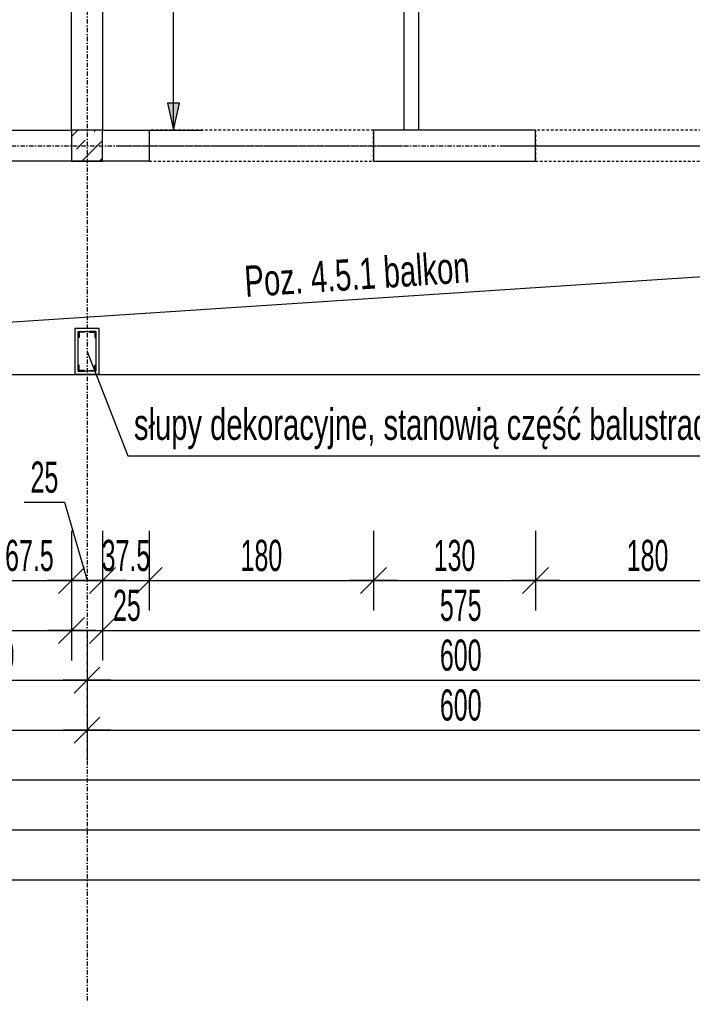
# Model space of a CAD drawing. Header units: millimetres. Extents: x -22500 to -4121, y -19317 to -14831.
# Tile 5 of 70: x -21111 to -20571, y -18343 to -17553. Entities that reach past the tile are written whole.
import ezdxf

# ---------------------------------------------------------------- set-up
doc = ezdxf.new("R2010")
doc.units = ezdxf.units.MM
doc.header["$LTSCALE"] = 10
doc.linetypes.add('MO', pattern=[0.7, 0.35, -0.17, 0.01, -0.17])
doc.linetypes.add('MP', pattern=[0.36, 0.2, -0.16])
for name, color, linetype in [('BA_prg', 3, 'Continuous'), ('BA_szr', 1, 'Continuous'), ('BA_txs', 2, 'Continuous'), ('BA_wym', 1, 'Continuous'), ('BD_lpm', 1, 'MP'), ('BD_osm', 1, 'MO'), ('BD_wic', 1, 'Continuous'), ('BD_wig', 3, 'Continuous'), ('BZ_odn', 1, 'Continuous'), ('BZ_txs', 2, 'Continuous')]:
    doc.layers.add(name, color=color, linetype=linetype)
doc.styles.add('BIKTS', font='bikromsw.shx', dxfattribs={"width": 0.8})
doc.styles.add('BIKWYM', font='bikromsw.shx', dxfattribs={"width": 0.6})
doc.dimstyles.new('BA_KR_100_cm', dxfattribs={"dimtxt": 25, "dimasz": 1.666667, "dimexe": 24, "dimexo": 0, "dimgap": 0, "dimtad": 0, "dimdec": 1, "dimrnd": 0.5, "dimzin": 9, "dimdsep": 46, "dimtxsty": 'BIKWYM', "dimblk": 'WYM-KR', "dimcen": 0, "dimdle": 20, "dimclrd": 256, "dimclre": 256, "dimclrt": 2, "dimadec": 0, "dimazin": 0, "dimtfac": 0.033333, "dimtdec": 1, "dimtmove": 0, "dimatfit": 3, "dimldrblk": 'WYM-KR', "dimfxl": 25, "dimfxlon": 1, "dimtvp": 0.8, "dimtolj": 1, "dimarcsym": 0})
doc.dimstyles.new('BZ_ST_100_cm', dxfattribs={"dimtxt": 25, "dimasz": 1.666667, "dimexe": 24, "dimexo": 0, "dimgap": 0, "dimtad": 0, "dimdec": 1, "dimrnd": 0.5, "dimdsep": 46, "dimtxsty": 'BIKWYM', "dimblk": 'WYM-ST', "dimcen": 0, "dimdle": 20, "dimclrd": 256, "dimclre": 256, "dimclrt": 7, "dimadec": 0, "dimazin": 0, "dimtfac": 0.033333, "dimtdec": 1, "dimtix": 1, "dimtmove": 2, "dimatfit": 3, "dimldrblk": 'WYM-ST', "dimfxl": 25, "dimfxlon": 1, "dimtvp": 0.8, "dimtolj": 1, "dimtzin": 0, "dimarcsym": 0})

# ---------------------------------------------------------------- blocks, each defined once
blk = doc.blocks.new('WYM-KR')
at = {"color": 7, "linetype": 'ByBlock'}
blk.add_line((6.24, 6.24), (-6.24, -6.24), dxfattribs=at)
at = {"linetype": 'ByBlock'}
blk.add_line((11.52, 0), (-11.52, 0), dxfattribs=at)
blk = doc.blocks.new('*D31')
at = {"layer": 'BA_wym', "lineweight": -2}
for p, q in [((-21137.05, -17962.76), (-21137.05, -18026.76)), ((-21069.55, -17962.76), (-21069.55, -18026.76)), ((-21135.38, -18002.76), (-21071.22, -18002.76))]:
    blk.add_line(p, q, dxfattribs=at)
at = {"layer": 'Defpoints', "color": 0}
for p in [(-21137.05, -17666.31), (-21069.55, -17666.31), (-21069.55, -18002.76)]:
    blk.add_point(p, dxfattribs=at)
at = {"layer": 'BA_wym', "lineweight": -2, "xscale": 1.666666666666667, "yscale": 1.666666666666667, "zscale": 1.666666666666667, "rotation": 180}
blk.add_blockref('WYM-KR', (-21137.05, -18002.76), dxfattribs=at)
at = {"layer": 'BA_wym', "lineweight": -2, "xscale": 1.666666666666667, "yscale": 1.666666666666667, "zscale": 1.666666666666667}
blk.add_blockref('WYM-KR', (-21069.55, -18002.76), dxfattribs=at)
at = {"layer": 'BA_wym', "color": 2, "insert": (-21103.3, -17982.76), "char_height": 25, "attachment_point": 5, "style": 'BIKWYM'}
blk.add_mtext('\\A1;67.5', dxfattribs=at)
blk = doc.blocks.new('*D32')
at = {"layer": 'BA_wym', "lineweight": -2}
for p, q in [((-21107.44, -17939.91), (-21075.06, -17939.91)), ((-21075.06, -17939.91), (-21057.05, -18002.76)), ((-21069.55, -17962.76), (-21069.55, -18026.76)), ((-21044.55, -17962.76), (-21044.55, -18026.76)), ((-21071.22, -18002.76), (-21072.88, -18002.76)), ((-21069.55, -18002.76), (-21044.55, -18002.76)), ((-21042.88, -18002.76), (-21041.22, -18002.76))]:
    blk.add_line(p, q, dxfattribs=at)
at = {"layer": 'Defpoints', "color": 0}
for p in [(-21069.55, -17666.31), (-21044.55, -17666.31), (-21044.55, -18002.76)]:
    blk.add_point(p, dxfattribs=at)
at = {"layer": 'BA_wym', "lineweight": -2, "xscale": 1.666666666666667, "yscale": 1.666666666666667, "zscale": 1.666666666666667}
blk.add_blockref('WYM-KR', (-21069.55, -18002.76), dxfattribs=at)
at = {"layer": 'BA_wym', "lineweight": -2, "xscale": 1.666666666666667, "yscale": 1.666666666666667, "zscale": 1.666666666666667, "rotation": 180}
blk.add_blockref('WYM-KR', (-21044.55, -18002.76), dxfattribs=at)
at = {"layer": 'BA_wym', "color": 2, "insert": (-21091.25, -17919.91), "char_height": 25, "attachment_point": 5, "style": 'BIKWYM'}
blk.add_mtext('\\A1;25', dxfattribs=at)
blk = doc.blocks.new('*D33')
at = {"layer": 'BA_wym', "lineweight": -2}
for p, q in [((-21044.55, -17962.76), (-21044.55, -18026.76)), ((-21007.06, -17962.76), (-21007.06, -18026.76)), ((-21046.22, -18002.76), (-21047.88, -18002.76)), ((-21044.55, -18002.76), (-21007.06, -18002.76)), ((-21005.39, -18002.76), (-21003.72, -18002.76))]:
    blk.add_line(p, q, dxfattribs=at)
at = {"layer": 'Defpoints', "color": 0}
for p in [(-21044.55, -17666.31), (-21007.06, -17666.31), (-21007.06, -18002.76)]:
    blk.add_point(p, dxfattribs=at)
at = {"layer": 'BA_wym', "lineweight": -2, "xscale": 1.666666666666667, "yscale": 1.666666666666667, "zscale": 1.666666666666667}
blk.add_blockref('WYM-KR', (-21044.55, -18002.76), dxfattribs=at)
at = {"layer": 'BA_wym', "lineweight": -2, "xscale": 1.666666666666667, "yscale": 1.666666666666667, "zscale": 1.666666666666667, "rotation": 180}
blk.add_blockref('WYM-KR', (-21007.06, -18002.76), dxfattribs=at)
at = {"layer": 'BA_wym', "color": 2, "insert": (-21025.8, -17982.76), "char_height": 25, "attachment_point": 5, "style": 'BIKWYM'}
blk.add_mtext('\\A1;37.5', dxfattribs=at)
blk = doc.blocks.new('*D34')
at = {"layer": 'BA_wym', "lineweight": -2}
for p, q in [((-21007.06, -17962.76), (-21007.06, -18026.76)), ((-20827.06, -17962.76), (-20827.06, -18026.76)), ((-21005.39, -18002.76), (-20828.72, -18002.76))]:
    blk.add_line(p, q, dxfattribs=at)
at = {"layer": 'Defpoints', "color": 0}
for p in [(-21007.06, -17666.31), (-20827.06, -17666.31), (-20827.06, -18002.76)]:
    blk.add_point(p, dxfattribs=at)
at = {"layer": 'BA_wym', "lineweight": -2, "xscale": 1.666666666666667, "yscale": 1.666666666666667, "zscale": 1.666666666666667, "rotation": 180}
blk.add_blockref('WYM-KR', (-21007.06, -18002.76), dxfattribs=at)
at = {"layer": 'BA_wym', "lineweight": -2, "xscale": 1.666666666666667, "yscale": 1.666666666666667, "zscale": 1.666666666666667}
blk.add_blockref('WYM-KR', (-20827.06, -18002.76), dxfattribs=at)
at = {"layer": 'BA_wym', "color": 2, "insert": (-20917.06, -17982.76), "char_height": 25, "attachment_point": 5, "style": 'BIKWYM'}
blk.add_mtext('\\A1;180', dxfattribs=at)
blk = doc.blocks.new('*D35')
at = {"layer": 'BA_wym', "lineweight": -2}
for p, q in [((-20827.06, -17962.76), (-20827.06, -18026.76)), ((-20697.05, -17962.76), (-20697.05, -18026.76)), ((-20825.39, -18002.76), (-20698.72, -18002.76))]:
    blk.add_line(p, q, dxfattribs=at)
at = {"layer": 'Defpoints', "color": 0}
for p in [(-20827.06, -17666.31), (-20697.05, -17666.31), (-20697.05, -18002.76)]:
    blk.add_point(p, dxfattribs=at)
at = {"layer": 'BA_wym', "lineweight": -2, "xscale": 1.666666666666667, "yscale": 1.666666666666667, "zscale": 1.666666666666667, "rotation": 180}
blk.add_blockref('WYM-KR', (-20827.06, -18002.76), dxfattribs=at)
at = {"layer": 'BA_wym', "lineweight": -2, "xscale": 1.666666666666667, "yscale": 1.666666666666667, "zscale": 1.666666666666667}
blk.add_blockref('WYM-KR', (-20697.05, -18002.76), dxfattribs=at)
at = {"layer": 'BA_wym', "color": 2, "insert": (-20762.05, -17982.76), "char_height": 25, "attachment_point": 5, "style": 'BIKWYM'}
blk.add_mtext('\\A1;130', dxfattribs=at)
blk = doc.blocks.new('*D36')
at = {"layer": 'BA_wym', "lineweight": -2}
for p, q in [((-20697.05, -17962.76), (-20697.05, -18026.76)), ((-20517.05, -17962.76), (-20517.05, -18026.76)), ((-20695.38, -18002.76), (-20518.72, -18002.76))]:
    blk.add_line(p, q, dxfattribs=at)
at = {"layer": 'Defpoints', "color": 0}
for p in [(-20697.05, -17666.31), (-20517.05, -17666.31), (-20517.05, -18002.76)]:
    blk.add_point(p, dxfattribs=at)
at = {"layer": 'BA_wym', "lineweight": -2, "xscale": 1.666666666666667, "yscale": 1.666666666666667, "zscale": 1.666666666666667, "rotation": 180}
blk.add_blockref('WYM-KR', (-20697.05, -18002.76), dxfattribs=at)
at = {"layer": 'BA_wym', "lineweight": -2, "xscale": 1.666666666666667, "yscale": 1.666666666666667, "zscale": 1.666666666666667}
blk.add_blockref('WYM-KR', (-20517.05, -18002.76), dxfattribs=at)
at = {"layer": 'BA_wym', "color": 2, "insert": (-20607.05, -17982.76), "char_height": 25, "attachment_point": 5, "style": 'BIKWYM'}
blk.add_mtext('\\A1;180', dxfattribs=at)
blk = doc.blocks.new('*D50')
at = {"layer": 'BA_wym', "lineweight": -2}
for p, q in [((-21734.55, -18002.76), (-21734.55, -18066.76)), ((-21069.55, -18002.76), (-21069.55, -18066.76)), ((-21732.88, -18042.76), (-21071.22, -18042.76))]:
    blk.add_line(p, q, dxfattribs=at)
at = {"layer": 'Defpoints', "color": 0}
for p in [(-21069.55, -17641.31), (-21734.55, -17837.31), (-21069.55, -18042.76)]:
    blk.add_point(p, dxfattribs=at)
at = {"layer": 'BA_wym', "lineweight": -2, "xscale": 1.666666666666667, "yscale": 1.666666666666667, "zscale": 1.666666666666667, "rotation": 180}
blk.add_blockref('WYM-KR', (-21734.55, -18042.76), dxfattribs=at)
at = {"layer": 'BA_wym', "lineweight": -2, "xscale": 1.666666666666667, "yscale": 1.666666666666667, "zscale": 1.666666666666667}
blk.add_blockref('WYM-KR', (-21069.55, -18042.76), dxfattribs=at)
at = {"layer": 'BA_wym', "color": 2, "insert": (-21402.05, -18022.76), "char_height": 25, "attachment_point": 5, "style": 'BIKWYM'}
blk.add_mtext('\\A1;665', dxfattribs=at)
blk = doc.blocks.new('*D51')
at = {"layer": 'BA_wym', "lineweight": -2}
for p, q in [((-21069.55, -18002.76), (-21069.55, -18066.76)), ((-21044.55, -18002.76), (-21044.55, -18066.76)), ((-21071.22, -18042.76), (-21072.88, -18042.76)), ((-21069.55, -18042.76), (-21044.55, -18042.76)), ((-21042.88, -18042.76), (-21008.84, -18042.76))]:
    blk.add_line(p, q, dxfattribs=at)
at = {"layer": 'Defpoints', "color": 0}
for p in [(-21069.55, -17641.31), (-21044.55, -17641.31), (-21044.55, -18042.76)]:
    blk.add_point(p, dxfattribs=at)
at = {"layer": 'BA_wym', "lineweight": -2, "xscale": 1.666666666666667, "yscale": 1.666666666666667, "zscale": 1.666666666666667}
blk.add_blockref('WYM-KR', (-21069.55, -18042.76), dxfattribs=at)
at = {"layer": 'BA_wym', "lineweight": -2, "xscale": 1.666666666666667, "yscale": 1.666666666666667, "zscale": 1.666666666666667, "rotation": 180}
blk.add_blockref('WYM-KR', (-21044.55, -18042.76), dxfattribs=at)
at = {"layer": 'BA_wym', "color": 2, "insert": (-21025.03, -18022.76), "char_height": 25, "attachment_point": 5, "style": 'BIKWYM'}
blk.add_mtext('\\A1;25', dxfattribs=at)
blk = doc.blocks.new('*D52')
at = {"layer": 'BA_wym', "lineweight": -2}
for p, q in [((-21044.55, -18002.76), (-21044.55, -18066.76)), ((-20469.55, -18002.76), (-20469.55, -18066.76)), ((-21042.88, -18042.76), (-20471.22, -18042.76))]:
    blk.add_line(p, q, dxfattribs=at)
at = {"layer": 'Defpoints', "color": 0}
for p in [(-21044.55, -17641.31), (-20469.55, -17641.31), (-20469.55, -18042.76)]:
    blk.add_point(p, dxfattribs=at)
at = {"layer": 'BA_wym', "lineweight": -2, "xscale": 1.666666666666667, "yscale": 1.666666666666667, "zscale": 1.666666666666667, "rotation": 180}
blk.add_blockref('WYM-KR', (-21044.55, -18042.76), dxfattribs=at)
at = {"layer": 'BA_wym', "lineweight": -2, "xscale": 1.666666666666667, "yscale": 1.666666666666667, "zscale": 1.666666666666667}
blk.add_blockref('WYM-KR', (-20469.55, -18042.76), dxfattribs=at)
at = {"layer": 'BA_wym', "color": 2, "insert": (-20757.05, -18022.76), "char_height": 25, "attachment_point": 5, "style": 'BIKWYM'}
blk.add_mtext('\\A1;575', dxfattribs=at)
blk = doc.blocks.new('*D60')
at = {"layer": 'BA_wym', "lineweight": -2}
for p, q in [((-21207.05, -18042.76), (-21207.05, -18106.76)), ((-21057.05, -18042.76), (-21057.05, -18106.76)), ((-21205.38, -18082.76), (-21058.72, -18082.76))]:
    blk.add_line(p, q, dxfattribs=at)
at = {"layer": 'Defpoints', "color": 0}
for p in [(-21057.05, -17560.74), (-21207.05, -17666.31), (-21057.05, -18082.76)]:
    blk.add_point(p, dxfattribs=at)
at = {"layer": 'BA_wym', "lineweight": -2, "xscale": 1.666666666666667, "yscale": 1.666666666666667, "zscale": 1.666666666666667, "rotation": 180}
blk.add_blockref('WYM-KR', (-21207.05, -18082.76), dxfattribs=at)
at = {"layer": 'BA_wym', "lineweight": -2, "xscale": 1.666666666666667, "yscale": 1.666666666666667, "zscale": 1.666666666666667}
blk.add_blockref('WYM-KR', (-21057.05, -18082.76), dxfattribs=at)
at = {"layer": 'BA_wym', "color": 2, "insert": (-21132.05, -18062.76), "char_height": 25, "attachment_point": 5, "style": 'BIKWYM'}
blk.add_mtext('\\A1;150', dxfattribs=at)
blk = doc.blocks.new('*D61')
at = {"layer": 'BA_wym', "lineweight": -2}
for p, q in [((-21057.05, -18042.76), (-21057.05, -18106.76)), ((-20457.05, -18042.76), (-20457.05, -18106.76)), ((-21055.38, -18082.76), (-20458.72, -18082.76))]:
    blk.add_line(p, q, dxfattribs=at)
at = {"layer": 'Defpoints', "color": 0}
for p in [(-21057.05, -17560.74), (-20457.05, -17666.31), (-20457.05, -18082.76)]:
    blk.add_point(p, dxfattribs=at)
at = {"layer": 'BA_wym', "lineweight": -2, "xscale": 1.666666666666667, "yscale": 1.666666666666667, "zscale": 1.666666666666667, "rotation": 180}
blk.add_blockref('WYM-KR', (-21057.05, -18082.76), dxfattribs=at)
at = {"layer": 'BA_wym', "lineweight": -2, "xscale": 1.666666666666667, "yscale": 1.666666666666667, "zscale": 1.666666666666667}
blk.add_blockref('WYM-KR', (-20457.05, -18082.76), dxfattribs=at)
at = {"layer": 'BA_wym', "color": 2, "insert": (-20757.05, -18062.76), "char_height": 25, "attachment_point": 5, "style": 'BIKWYM'}
blk.add_mtext('\\A1;600', dxfattribs=at)
blk = doc.blocks.new('*D66')
at = {"layer": 'BA_wym', "lineweight": -2}
for p, q in [((-21759.55, -18082.76), (-21759.55, -18146.76)), ((-21057.05, -18082.76), (-21057.05, -18146.76)), ((-21757.88, -18122.76), (-21058.72, -18122.76))]:
    blk.add_line(p, q, dxfattribs=at)
at = {"layer": 'Defpoints', "color": 0}
for p in [(-21057.05, -17800.31), (-21759.55, -17837.31), (-21057.05, -18122.76)]:
    blk.add_point(p, dxfattribs=at)
at = {"layer": 'BA_wym', "lineweight": -2, "xscale": 1.666666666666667, "yscale": 1.666666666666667, "zscale": 1.666666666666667, "rotation": 180}
blk.add_blockref('WYM-KR', (-21759.55, -18122.76), dxfattribs=at)
at = {"layer": 'BA_wym', "lineweight": -2, "xscale": 1.666666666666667, "yscale": 1.666666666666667, "zscale": 1.666666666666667}
blk.add_blockref('WYM-KR', (-21057.05, -18122.76), dxfattribs=at)
at = {"layer": 'BA_wym', "color": 2, "insert": (-21408.3, -18102.76), "char_height": 25, "attachment_point": 5, "style": 'BIKWYM'}
blk.add_mtext('\\A1;702.5', dxfattribs=at)
blk = doc.blocks.new('*D67')
at = {"layer": 'BA_wym', "lineweight": -2}
for p, q in [((-21057.05, -18082.76), (-21057.05, -18146.76)), ((-20457.05, -18082.76), (-20457.05, -18146.76)), ((-21055.38, -18122.76), (-20458.72, -18122.76))]:
    blk.add_line(p, q, dxfattribs=at)
at = {"layer": 'Defpoints', "color": 0}
for p in [(-21057.05, -17800.31), (-20457.05, -17800.31), (-20457.05, -18122.76)]:
    blk.add_point(p, dxfattribs=at)
at = {"layer": 'BA_wym', "lineweight": -2, "xscale": 1.666666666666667, "yscale": 1.666666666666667, "zscale": 1.666666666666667, "rotation": 180}
blk.add_blockref('WYM-KR', (-21057.05, -18122.76), dxfattribs=at)
at = {"layer": 'BA_wym', "lineweight": -2, "xscale": 1.666666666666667, "yscale": 1.666666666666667, "zscale": 1.666666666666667}
blk.add_blockref('WYM-KR', (-20457.05, -18122.76), dxfattribs=at)
at = {"layer": 'BA_wym', "color": 2, "insert": (-20757.05, -18102.76), "char_height": 25, "attachment_point": 5, "style": 'BIKWYM'}
blk.add_mtext('\\A1;600', dxfattribs=at)
blk = doc.blocks.new('*D71')
at = {"layer": 'BA_wym', "lineweight": -2}
for p, q in [((-21734.55, -18122.76), (-21734.55, -18186.76)), ((-19179.55, -18122.76), (-19179.55, -18186.76)), ((-21732.88, -18162.76), (-19181.22, -18162.76))]:
    blk.add_line(p, q, dxfattribs=at)
at = {"layer": 'Defpoints', "color": 0}
for p in [(-21734.55, -17837.31), (-19179.55, -17837.31), (-19179.55, -18162.76)]:
    blk.add_point(p, dxfattribs=at)
at = {"layer": 'BA_wym', "lineweight": -2, "xscale": 1.666666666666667, "yscale": 1.666666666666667, "zscale": 1.666666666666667, "rotation": 180}
blk.add_blockref('WYM-KR', (-21734.55, -18162.76), dxfattribs=at)
at = {"layer": 'BA_wym', "lineweight": -2, "xscale": 1.666666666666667, "yscale": 1.666666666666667, "zscale": 1.666666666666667}
blk.add_blockref('WYM-KR', (-19179.55, -18162.76), dxfattribs=at)
at = {"layer": 'BA_wym', "color": 2, "insert": (-20457.05, -18142.76), "char_height": 25, "attachment_point": 5, "style": 'BIKWYM'}
blk.add_mtext('\\A1;2555', dxfattribs=at)
blk = doc.blocks.new('*D73')
at = {"layer": 'BA_wym', "lineweight": -2}
for p, q in [((-21759.55, -18162.76), (-21759.55, -18226.76)), ((-19154.55, -18162.76), (-19154.55, -18226.76)), ((-21757.88, -18202.76), (-19156.22, -18202.76))]:
    blk.add_line(p, q, dxfattribs=at)
at = {"layer": 'Defpoints', "color": 0}
for p in [(-21759.55, -17837.31), (-19154.55, -17837.31), (-19154.55, -18202.76)]:
    blk.add_point(p, dxfattribs=at)
at = {"layer": 'BA_wym', "lineweight": -2, "xscale": 1.666666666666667, "yscale": 1.666666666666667, "zscale": 1.666666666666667, "rotation": 180}
blk.add_blockref('WYM-KR', (-21759.55, -18202.76), dxfattribs=at)
at = {"layer": 'BA_wym', "lineweight": -2, "xscale": 1.666666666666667, "yscale": 1.666666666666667, "zscale": 1.666666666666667}
blk.add_blockref('WYM-KR', (-19154.55, -18202.76), dxfattribs=at)
at = {"layer": 'BA_wym', "color": 2, "insert": (-20457.05, -18182.76), "char_height": 25, "attachment_point": 5, "style": 'BIKWYM'}
blk.add_mtext('\\A1;2605', dxfattribs=at)
blk = doc.blocks.new('*D100')
at = {"layer": 'BA_wym', "lineweight": -2}
for p, q in [((-22205.55, -15790.31), (-22254.55, -15790.31)), ((-22230.55, -15791.98), (-22230.55, -17835.64)), ((-22205.55, -17837.31), (-22254.55, -17837.31))]:
    blk.add_line(p, q, dxfattribs=at)
at = {"layer": 'Defpoints', "color": 0}
for p in [(-21069.55, -15790.31), (-22230.55, -17837.31), (-21759.55, -17837.31)]:
    blk.add_point(p, dxfattribs=at)
at = {"layer": 'BA_wym', "lineweight": -2, "xscale": 1.666666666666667, "yscale": 1.666666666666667, "zscale": 1.666666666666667}
for p, rotation in [((-22230.55, -15790.31), 90), ((-22230.55, -17837.31), 270)]:
    blk.add_blockref('WYM-KR', p, dxfattribs=dict(at, rotation=rotation))
at = {"layer": 'BA_wym', "color": 2, "insert": (-22250.55, -16813.81), "char_height": 25, "attachment_point": 5, "rotation": 90, "style": 'BIKWYM'}
blk.add_mtext('\\A1;2047', dxfattribs=at)
blk = doc.blocks.new('*D133')
at = {"layer": 'BA_wym', "lineweight": -2}
for p, q in [((-21930.55, -18202.76), (-21930.55, -18266.76)), ((-18983.55, -18202.76), (-18983.55, -18266.76)), ((-21928.88, -18242.76), (-18985.22, -18242.76))]:
    blk.add_line(p, q, dxfattribs=at)
at = {"layer": 'Defpoints', "color": 0}
for p in [(-21930.55, -16738.81), (-18983.55, -16738.81), (-18983.55, -18242.76)]:
    blk.add_point(p, dxfattribs=at)
at = {"layer": 'BA_wym', "lineweight": -2, "xscale": 1.666666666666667, "yscale": 1.666666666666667, "zscale": 1.666666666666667, "rotation": 180}
blk.add_blockref('WYM-KR', (-21930.55, -18242.76), dxfattribs=at)
at = {"layer": 'BA_wym', "lineweight": -2, "xscale": 1.666666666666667, "yscale": 1.666666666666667, "zscale": 1.666666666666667}
blk.add_blockref('WYM-KR', (-18983.55, -18242.76), dxfattribs=at)
at = {"layer": 'BA_wym', "color": 2, "insert": (-20457.05, -18222.76), "char_height": 25, "attachment_point": 5, "style": 'BIKWYM'}
blk.add_mtext('\\A1;2947', dxfattribs=at)
blk = doc.blocks.new('WYM-ST')
blk.add_hatch(color=256).paths.add_polyline_path([(-13, 2.88), (0, 0), (-13, -2.88)])
blk.add_lwpolyline([(0, 0), (-13, 2.88), (-13, -2.88), (0, 0)])
blk = doc.blocks.new('*D201')
at = {"layer": 'BA_wym', "lineweight": -2}
for p, q in [((-22245.55, -15670.3), (-22294.55, -15670.3)), ((-22270.55, -15671.97), (-22270.55, -17835.64)), ((-22245.55, -17837.31), (-22294.55, -17837.31))]:
    blk.add_line(p, q, dxfattribs=at)
at = {"layer": 'Defpoints', "color": 0}
for p in [(-21075.55, -15670.3), (-22270.55, -17837.31), (-21759.55, -17837.31)]:
    blk.add_point(p, dxfattribs=at)
at = {"layer": 'BA_wym', "lineweight": -2, "xscale": 1.666666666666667, "yscale": 1.666666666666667, "zscale": 1.666666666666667}
for p, rotation in [((-22270.55, -15670.3), 90), ((-22270.55, -17837.31), 270)]:
    blk.add_blockref('WYM-KR', p, dxfattribs=dict(at, rotation=rotation))
at = {"layer": 'BA_wym', "color": 2, "insert": (-22290.55, -16753.81), "char_height": 25, "attachment_point": 5, "rotation": 90, "style": 'BIKWYM'}
blk.add_mtext('\\A1;2167', dxfattribs=at)
blk = doc.blocks.new('*D402')
at = {"layer": 'BA_wym', "lineweight": -2}
for p, q in [((-21536.53, -16706.31), (-21585.53, -16706.31)), ((-21561.53, -17639.64), (-21561.53, -16707.98)), ((-21586.53, -17641.31), (-21537.53, -17641.31))]:
    blk.add_line(p, q, dxfattribs=at)
at = {"layer": 'Defpoints', "color": 0}
for p in [(-21561.53, -16706.31), (-20860.55, -16706.31), (-21734.55, -17641.31)]:
    blk.add_point(p, dxfattribs=at)
at = {"layer": 'BA_wym', "lineweight": -2, "xscale": 1.666666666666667, "yscale": 1.666666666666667, "zscale": 1.666666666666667}
for p, rotation in [((-21561.53, -16706.31), 90), ((-21561.53, -17641.31), 270)]:
    blk.add_blockref('WYM-ST', p, dxfattribs=dict(at, rotation=rotation))
at = {"layer": 'BA_wym', "color": 7, "insert": (-21581.53, -17148.1), "char_height": 25, "attachment_point": 5, "rotation": 90, "style": 'BIKWYM'}
blk.add_mtext('\\A1;935', dxfattribs=at)
blk = doc.blocks.new('*D429')
at = {"layer": 'BA_wym', "lineweight": -2}
for p, q in [((-21012.74, -16916.31), (-20963.74, -16916.31)), ((-20987.74, -17639.64), (-20987.74, -16917.98)), ((-21012.74, -17641.31), (-20963.74, -17641.31))]:
    blk.add_line(p, q, dxfattribs=at)
at = {"layer": 'Defpoints', "color": 0}
for p in [(-21044.55, -16916.31), (-20987.74, -16916.31), (-21044.55, -17641.31)]:
    blk.add_point(p, dxfattribs=at)
at = {"layer": 'BA_wym', "lineweight": -2, "xscale": 1.666666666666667, "yscale": 1.666666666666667, "zscale": 1.666666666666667}
for p, rotation in [((-20987.74, -16916.31), 90), ((-20987.74, -17641.31), 270)]:
    blk.add_blockref('WYM-ST', p, dxfattribs=dict(at, rotation=rotation))
at = {"layer": 'BA_wym', "color": 7, "insert": (-21007.74, -17278.81), "char_height": 25, "attachment_point": 5, "rotation": 90, "style": 'BIKWYM'}
blk.add_mtext('\\A1;725', dxfattribs=at)

msp = doc.modelspace()

# ---------------------------------------------------------------- hatches: boundary and pattern name
at = {"layer": 'BA_szr'}
h = msp.add_hatch(dxfattribs=at)
h.set_pattern_fill('BIK_ZELBET', color=256, scale=100, angle=45, pattern_type=2)
h.set_pattern_definition([(45, (-32683.328, -18710.161), (-14.142136, 14.142136), []), (45, (-32690.399, -18703.09), (-14.142136, 14.142136), [10, -10])])
h.paths.add_polyline_path([(-21069.55, -17666.31), (-21044.55, -17666.31), (-21044.55, -17641.31), (-21069.55, -17641.31)])

# ---------------------------------------------------------------- linework, layer by layer
at = {"layer": 'BA_prg', "color": 8}
for points in [[(-21064.05, -17802.81), (-21059.05, -17802.81), (-21059.05, -17803.06, -0.414214), (-21059.4, -17803.41), (-21062.75, -17803.41, 0.414214), (-21063.45, -17804.11), (-21063.45, -17807.46, -0.414214), (-21063.8, -17807.81), (-21064.05, -17807.81)], [(-21050.05, -17802.81), (-21055.05, -17802.81), (-21055.05, -17803.06, 0.414214), (-21054.7, -17803.41), (-21051.35, -17803.41, -0.414214), (-21050.65, -17804.11), (-21050.65, -17807.46, 0.414214), (-21050.3, -17807.81), (-21050.05, -17807.81)], [(-21064.05, -17834.81), (-21059.05, -17834.81), (-21059.05, -17834.56, 0.414214), (-21059.4, -17834.21), (-21062.75, -17834.21, -0.414214), (-21063.45, -17833.51), (-21063.45, -17830.16, 0.414214), (-21063.8, -17829.81), (-21064.05, -17829.81)], [(-21050.05, -17834.81), (-21055.05, -17834.81), (-21055.05, -17834.56, -0.414214), (-21054.7, -17834.21), (-21051.35, -17834.21, 0.414214), (-21050.65, -17833.51), (-21050.65, -17830.16, -0.414214), (-21050.3, -17829.81), (-21050.05, -17829.81)]]:
    msp.add_lwpolyline(points, format="xyb", close=True, dxfattribs=at)
at = {"layer": 'BD_lpm'}
for points in [[(-21007.06, -17666.31), (-20827.06, -17666.31), (-20827.06, -17641.31), (-21007.06, -17641.31)], [(-20697.05, -17666.31), (-20517.05, -17666.31), (-20517.05, -17641.31), (-20697.05, -17641.31)]]:
    msp.add_lwpolyline(points, close=True, dxfattribs=at)
at = {"layer": 'BD_osm', "color": 5}
for p, q in [((-21032.06, -17653.81), (-20802.06, -17653.81)), ((-20722.05, -17653.81), (-20492.05, -17653.81))]:
    msp.add_line(p, q, dxfattribs=at)
at = {"layer": 'BD_osm'}
for points in [[(-21057.05, -15130.31), (-21057.05, -18342.76)], [(-22370.55, -17653.81), (-18543.55, -17653.81)]]:
    msp.add_lwpolyline(points, dxfattribs=at)
at = {"layer": 'BD_wic', "color": 8}
msp.add_lwpolyline([(-20802.55, -17641.31), (-20802.55, -17397.23), (-20791.05, -17397.23), (-20791.05, -17641.31)], dxfattribs=at)
at = {"layer": 'BD_wic'}
for points in [[(-21759.55, -17837.31), (-19154.55, -17666.31)], [(-21734.55, -17837.31), (-19179.55, -17837.31)]]:
    msp.add_lwpolyline(points, dxfattribs=at)
at = {"layer": 'BD_wic', "color": 8}
for points in [[(-21066.55, -17800.31), (-21047.55, -17800.31), (-21047.55, -17837.31), (-21066.55, -17837.31)], [(-21050.05, -17834.81), (-21064.05, -17834.81), (-21064.05, -17802.81), (-21050.05, -17802.81)]]:
    msp.add_lwpolyline(points, close=True, dxfattribs=at)
at = {"layer": 'BD_wig'}
msp.add_lwpolyline([(-21137.05, -17666.31), (-21137.05, -17641.31), (-21069.55, -17641.31), (-21069.55, -16916.31), (-21083.55, -16916.31), (-21083.55, -16891.31), (-20780.05, -16891.31), (-20780.05, -16916.31), (-21044.55, -16916.31), (-21044.55, -17641.31), (-21007.06, -17641.31), (-21007.06, -17666.31), (-21137.05, -17666.31)], dxfattribs=at)
for points in [[(-21069.55, -17666.31), (-21044.55, -17666.31), (-21044.55, -17641.31), (-21069.55, -17641.31)], [(-20827.06, -17666.31), (-20697.05, -17666.31), (-20697.05, -17641.31), (-20827.06, -17641.31)]]:
    msp.add_lwpolyline(points, close=True, dxfattribs=at)

# ---------------------------------------------------------------- texts
at = {"layer": 'BA_txs', "style": 'BIKTS', "width": 0.7}
msp.add_text('Poz. 4.5.1 balkon', height=25, rotation=3.75568, dxfattribs=at).set_placement((-20929.79, -17775.23))
at = {"layer": 'BZ_txs', "insert": (-21019.37, -17864.84), "char_height": 25, "width": 1484.2954, "attachment_point": 1, "style": 'BIKTS'}
msp.add_mtext('{\\W0.7;słupy dekoracyjne, stanowią część balustrady, nie przenoszą obciążeń z wyższych kondygnacji }', dxfattribs=at)

# ---------------------------------------------------------------- dimensions: what is measured, and where the dimension line sits
at = {"layer": 'BA_wym'}
for base, p1, p2, dimstyle, override, picture, middle in [((-22270.55, -17837.31), (-21075.55, -15670.3), (-21759.55, -17837.31), 'BA_KR_100_cm', {"dimatfit": 1}, '*D201', (-22290.55, -16753.81)), ((-22230.55, -17837.31), (-21069.55, -15790.31), (-21759.55, -17837.31), 'BA_KR_100_cm', {"dimatfit": 1}, '*D100', (-22250.55, -16813.81)), ((-20987.74, -16916.31), (-21044.55, -17641.31), (-21044.55, -16916.31), 'BZ_ST_100_cm', {"dimrnd": 1, "dimblk": 'WYM-ST'}, '*D429', (-21007.74, -17278.81))]:
    dim = msp.add_linear_dim(base=base, p1=p1, p2=p2, angle=90, dimstyle=dimstyle, override=override, dxfattribs=at)
    dim.commit()
    dim.dimension.update_dxf_attribs({"geometry": picture, "text_midpoint": middle})
dim = msp.add_linear_dim(base=(-21561.53, -16706.31), p1=(-21734.55, -17641.31), p2=(-20860.55, -16706.31), angle=90, dimstyle='BZ_ST_100_cm', override={"dimrnd": 1, "dimblk": 'WYM-ST'}, dxfattribs=at)
dim.commit()
dim.dimension.update_dxf_attribs({"geometry": '*D402', "text_midpoint": (-21581.53, -17148.1), "dimtype": 160})
for base, p1, p2, override, picture, middle in [((-18983.55, -18242.76), (-21930.55, -16738.81), (-18983.55, -16738.81), {"dimatfit": 1, "dimfxl": 40}, '*D133', (-20457.05, -18222.76)), ((-21057.05, -18082.76), (-21207.05, -17666.31), (-21057.05, -17560.74), {"dimtmove": 1, "dimatfit": 1, "dimfxl": 40}, '*D60', (-21132.05, -18062.76)), ((-20457.05, -18082.76), (-21057.05, -17560.74), (-20457.05, -17666.31), {"dimtmove": 1, "dimatfit": 1, "dimfxl": 40}, '*D61', (-20757.05, -18062.76)), ((-21069.55, -18042.76), (-21734.55, -17837.31), (-21069.55, -17641.31), {"dimtmove": 1, "dimatfit": 1, "dimfxl": 40}, '*D50', (-21402.05, -18022.76)), ((-21044.55, -18042.76), (-21069.55, -17641.31), (-21044.55, -17641.31), {"dimblk": 'WYM-KR', "dimatfit": 1, "dimfxl": 40}, '*D51', (-21025.03, -18022.76)), ((-20469.55, -18042.76), (-21044.55, -17641.31), (-20469.55, -17641.31), {"dimtmove": 1, "dimatfit": 1, "dimfxl": 40}, '*D52', (-20757.05, -18022.76)), ((-21069.55, -18002.76), (-21137.05, -17666.31), (-21069.55, -17666.31), {"dimtmove": 1, "dimatfit": 1, "dimfxl": 40}, '*D31', (-21103.3, -17982.76)), ((-20827.06, -18002.76), (-21007.06, -17666.31), (-20827.06, -17666.31), {"dimtmove": 1, "dimatfit": 1, "dimfxl": 40}, '*D34', (-20917.06, -17982.76)), ((-20697.05, -18002.76), (-20827.06, -17666.31), (-20697.05, -17666.31), {"dimtmove": 1, "dimatfit": 1, "dimfxl": 40}, '*D35', (-20762.05, -17982.76)), ((-20517.05, -18002.76), (-20697.05, -17666.31), (-20517.05, -17666.31), {"dimtmove": 1, "dimatfit": 1, "dimfxl": 40}, '*D36', (-20607.05, -17982.76)), ((-21057.05, -18122.76), (-21759.55, -17837.31), (-21057.05, -17800.31), {"dimatfit": 1, "dimfxl": 40}, '*D66', (-21408.3, -18102.76)), ((-20457.05, -18122.76), (-21057.05, -17800.31), (-20457.05, -17800.31), {"dimatfit": 1, "dimfxl": 40}, '*D67', (-20757.05, -18102.76)), ((-19154.55, -18202.76), (-21759.55, -17837.31), (-19154.55, -17837.31), {"dimatfit": 1, "dimfxl": 40}, '*D73', (-20457.05, -18182.76)), ((-19179.55, -18162.76), (-21734.55, -17837.31), (-19179.55, -17837.31), {"dimtmove": 1, "dimatfit": 1, "dimfxl": 40}, '*D71', (-20457.05, -18142.76))]:
    dim = msp.add_linear_dim(base=base, p1=p1, p2=p2, dimstyle='BA_KR_100_cm', override=override, dxfattribs=at)
    dim.commit()
    dim.dimension.update_dxf_attribs({"geometry": picture, "text_midpoint": middle})
for base, p1, p2, override, picture, middle in [((-21044.55, -18002.76), (-21069.55, -17666.31), (-21044.55, -17666.31), {"dimtmove": 1, "dimatfit": 1, "dimfxl": 40}, '*D32', (-21075.06, -17939.91)), ((-21007.06, -18002.76), (-21044.55, -17666.31), (-21007.06, -17666.31), {"dimblk": 'WYM-KR', "dimatfit": 1, "dimfxl": 40}, '*D33', (-21025.8, -18002.76))]:
    dim = msp.add_linear_dim(base=base, p1=p1, p2=p2, dimstyle='BA_KR_100_cm', override=override, dxfattribs=at)
    dim.commit()
    dim.dimension.update_dxf_attribs({"geometry": picture, "text_midpoint": middle, "dimtype": 160})

# ---------------------------------------------------------------- leaders
at = {"layer": 'BZ_odn', "has_arrowhead": 0}
msp.add_leader([(-21057.05, -17818.81), (-21024.23, -17902.76), (-19716.71, -17902.76)], dimstyle='BZ_ST_100_cm', dxfattribs=at)

doc.saveas('drawing.dxf')
